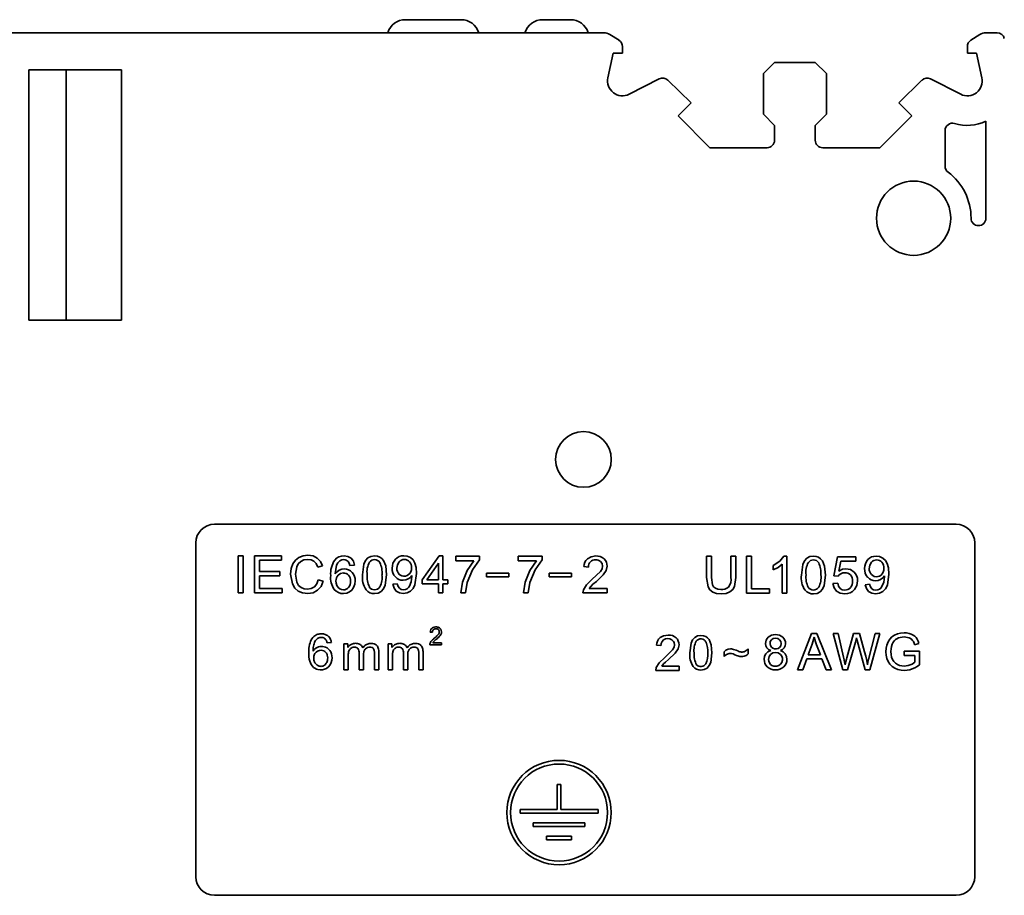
# Model space of a CAD drawing. Header units: millimetres. Extents: x 6 to 292, y 5 to 204.
# Tile 21 of 23: x 213 to 240, y 107 to 130. Entities that reach past the tile are written whole.
import ezdxf

# ---------------------------------------------------------------- set-up
doc = ezdxf.new("R2010")
doc.units = ezdxf.units.MM
doc.layers.add('可见', color=7, linetype='Continuous')
doc.layers.add('尺寸层', color=5, linetype='Continuous', lineweight=13)

# ---------------------------------------------------------------- blocks, each defined once
blk = doc.blocks.new('SE5')
at = {"layer": '可见', "color": 7, "linetype": 'Continuous', "lineweight": 35}
for p, q in [((225.115, 130.173), (223.615, 130.173)), ((228.065, 130.173), (227.315, 130.173)), ((197.063, 129.823), (228.965, 129.823)), ((239.265, 129.823), (239.565, 129.823)), ((229.127, 129.776), (229.373, 129.618)), ((238.857, 129.618), (239.103, 129.776)), ((229.465, 129.45), (229.465, 129.273)), ((238.765, 129.273), (238.765, 129.45)), ((229.218, 129.273), (229.074, 128.608)), ((229.465, 129.273), (229.218, 129.273)), ((233.265, 128.723), (233.565, 129.023)), ((233.565, 129.023), (234.665, 129.023)), ((234.665, 129.023), (234.965, 128.723)), ((239.012, 129.273), (238.765, 129.273)), ((239.156, 128.608), (239.012, 129.273)), ((213.465, 128.823), (213.465, 122.073)), ((215.957, 128.823), (213.465, 128.823)), ((214.47, 122.073), (214.47, 128.823)), ((215.957, 128.823), (215.957, 122.073)), ((229.646, 128.166), (230.459, 128.577)), ((230.689, 128.542), (231.315, 127.932)), ((233.265, 127.623), (233.265, 128.723)), ((234.965, 128.723), (234.965, 127.623)), ((236.915, 127.932), (237.542, 128.542)), ((237.772, 128.577), (238.585, 128.166)), ((231.315, 127.932), (230.965, 127.582)), ((237.265, 127.582), (236.915, 127.932)), ((230.965, 127.582), (231.824, 126.723)), ((233.565, 127.323), (233.265, 127.623)), ((234.965, 127.623), (234.665, 127.323)), ((236.407, 126.723), (237.265, 127.582)), ((239.265, 124.823), (239.265, 127.435)), ((233.565, 126.923), (233.565, 127.323)), ((234.665, 127.323), (234.665, 126.923)), ((238.165, 127.184), (238.165, 126.223)), ((231.824, 126.723), (233.365, 126.723)), ((234.865, 126.723), (236.407, 126.723)), ((213.465, 122.073), (215.957, 122.073)), ((238.465, 116.576), (218.465, 116.576)), ((217.965, 116.076), (217.965, 107.076)), ((238.965, 107.076), (238.965, 116.076)), ((220.986, 115.742), (220.86, 115.726)), ((220.986, 115.742), (221.124, 115.722)), ((219.105, 114.728), (219.105, 115.725)), ((219.105, 115.725), (219.237, 115.725)), ((219.237, 115.725), (219.237, 114.728)), ((219.55, 114.728), (219.55, 115.725)), ((219.55, 115.725), (220.271, 115.725)), ((220.271, 115.607), (219.682, 115.607)), ((219.682, 115.607), (219.682, 115.302)), ((220.271, 115.725), (220.271, 115.607)), ((220.531, 115.379), (220.575, 115.505)), ((220.575, 115.505), (220.647, 115.607)), ((220.647, 115.607), (220.744, 115.681)), ((220.726, 115.509), (220.683, 115.426)), ((220.791, 115.574), (220.726, 115.509)), ((220.744, 115.681), (220.86, 115.726)), ((220.878, 115.615), (220.791, 115.574)), ((220.878, 115.615), (220.983, 115.629)), ((220.983, 115.629), (221.075, 115.616)), ((221.149, 115.579), (221.075, 115.616)), ((221.124, 115.722), (221.238, 115.665)), ((221.207, 115.514), (221.149, 115.579)), ((221.25, 115.421), (221.207, 115.514)), ((221.238, 115.665), (221.324, 115.574)), ((221.324, 115.574), (221.38, 115.451)), ((221.797, 115.54), (221.758, 115.469)), ((221.849, 115.592), (221.797, 115.54)), ((221.897, 115.616), (221.849, 115.592)), ((221.951, 115.624), (221.897, 115.616)), ((221.959, 115.725), (222.066, 115.708)), ((222.066, 115.708), (222.152, 115.659)), ((222.1, 115.529), (222.074, 115.572)), ((222.12, 115.467), (222.1, 115.529)), ((222.242, 115.477), (222.12, 115.467)), ((222.152, 115.659), (222.212, 115.58)), ((222.212, 115.58), (222.242, 115.477)), ((222.459, 115.215), (222.495, 115.5)), ((222.495, 115.5), (222.54, 115.595)), ((222.54, 115.595), (222.603, 115.667)), ((222.603, 115.667), (222.684, 115.71)), ((222.684, 115.71), (222.784, 115.725)), ((222.784, 115.725), (222.859, 115.717)), ((222.859, 115.717), (222.925, 115.693)), ((222.925, 115.693), (222.98, 115.653)), ((222.98, 115.653), (223.025, 115.6)), ((223.025, 115.6), (223.086, 115.451)), ((223.384, 115.388), (223.4, 115.484)), ((223.445, 115.561), (223.4, 115.484)), ((223.568, 115.729), (223.665, 115.716)), ((223.665, 115.716), (223.75, 115.676)), ((223.75, 115.676), (223.821, 115.613)), ((223.821, 115.613), (223.872, 115.527)), ((223.872, 115.527), (223.903, 115.408)), ((224.07, 115.079), (224.525, 115.725)), ((224.503, 115.528), (224.191, 115.079)), ((224.503, 115.079), (224.503, 115.528)), ((224.525, 115.725), (224.625, 115.725)), ((224.625, 115.725), (224.625, 115.079)), ((224.971, 115.594), (224.971, 115.712)), ((224.971, 115.712), (225.616, 115.712)), ((225.459, 115.594), (224.971, 115.594)), ((225.283, 115.333), (225.459, 115.594)), ((225.616, 115.616), (225.427, 115.347)), ((225.616, 115.712), (225.616, 115.616)), ((226.658, 115.594), (226.658, 115.712)), ((226.658, 115.712), (227.304, 115.712)), ((227.147, 115.594), (226.658, 115.594)), ((226.971, 115.333), (227.147, 115.594)), ((227.304, 115.616), (227.115, 115.347)), ((227.304, 115.712), (227.304, 115.616)), ((228.521, 115.648), (228.619, 115.702)), ((228.619, 115.702), (228.746, 115.721)), ((228.916, 115.515), (228.878, 115.571)), ((228.916, 115.515), (228.929, 115.449)), ((231.736, 115.137), (231.736, 115.714)), ((231.736, 115.714), (231.868, 115.714)), ((231.868, 115.714), (231.868, 115.138)), ((232.388, 115.142), (232.388, 115.714)), ((232.388, 115.714), (232.52, 115.714)), ((232.52, 115.714), (232.52, 115.137)), ((232.812, 114.717), (232.812, 115.714)), ((232.812, 115.714), (232.944, 115.714)), ((232.944, 115.714), (232.944, 114.834)), ((233.531, 115.467), (233.711, 115.584)), ((233.776, 115.496), (233.66, 115.412)), ((233.711, 115.584), (233.82, 115.718)), ((233.776, 114.717), (233.776, 115.496)), ((233.82, 115.718), (233.899, 115.718)), ((233.899, 115.718), (233.899, 114.717)), ((234.29, 115.208), (234.326, 115.493)), ((234.326, 115.493), (234.371, 115.588)), ((234.371, 115.588), (234.434, 115.659)), ((234.434, 115.659), (234.515, 115.703)), ((234.515, 115.703), (234.615, 115.718)), ((234.615, 115.718), (234.69, 115.709)), ((234.69, 115.709), (234.756, 115.685)), ((234.756, 115.685), (234.81, 115.646)), ((234.81, 115.646), (234.856, 115.592)), ((234.856, 115.592), (234.917, 115.444)), ((235.163, 115.188), (235.26, 115.7)), ((235.756, 115.7), (235.26, 115.7)), ((235.358, 115.583), (235.304, 115.315)), ((235.358, 115.583), (235.756, 115.583)), ((235.756, 115.583), (235.756, 115.7)), ((236.18, 115.55), (236.135, 115.473)), ((236.303, 115.718), (236.4, 115.704)), ((236.4, 115.704), (236.485, 115.665)), ((236.485, 115.665), (236.556, 115.602)), ((236.556, 115.602), (236.607, 115.516)), ((236.607, 115.516), (236.639, 115.397)), ((219.682, 115.302), (220.233, 115.302)), ((220.233, 115.302), (220.233, 115.185)), ((220.531, 115.379), (220.516, 115.234)), ((220.568, 114.966), (220.516, 115.234)), ((220.683, 115.426), (220.652, 115.234)), ((220.652, 115.234), (220.688, 115.012)), ((221.38, 115.451), (221.25, 115.421)), ((221.758, 115.469), (221.723, 115.238)), ((221.723, 115.238), (221.772, 115.297)), ((221.772, 115.297), (221.831, 115.338)), ((221.864, 115.247), (221.8, 115.203)), ((221.831, 115.338), (221.897, 115.362)), ((221.864, 115.247), (221.943, 115.263)), ((221.897, 115.362), (221.965, 115.371)), ((223.109, 115.216), (223.073, 114.932)), ((223.086, 115.451), (223.109, 115.216)), ((223.914, 115.246), (223.873, 114.942)), ((223.903, 115.408), (223.914, 115.246)), ((225.156, 115.012), (225.283, 115.333)), ((225.427, 115.347), (225.283, 115.002)), ((225.8, 115.161), (225.8, 115.261)), ((225.8, 115.261), (226.404, 115.261)), ((226.404, 115.261), (226.404, 115.161)), ((226.844, 115.012), (226.971, 115.333)), ((227.115, 115.347), (226.971, 115.002)), ((227.488, 115.261), (228.092, 115.261)), ((227.488, 115.161), (227.488, 115.261)), ((228.092, 115.261), (228.092, 115.161)), ((228.424, 115.435), (228.549, 115.422)), ((228.654, 115.093), (228.872, 115.303)), ((228.949, 115.209), (228.762, 115.035)), ((228.872, 115.303), (228.915, 115.378)), ((228.929, 115.449), (228.915, 115.378)), ((229.03, 115.329), (228.949, 115.209)), ((229.054, 115.446), (229.03, 115.329)), ((233.531, 115.349), (233.531, 115.467)), ((233.66, 115.412), (233.531, 115.349)), ((234.917, 115.444), (234.94, 115.208)), ((235.311, 115.212), (235.278, 115.173)), ((235.304, 115.315), (235.396, 115.362)), ((235.353, 115.243), (235.311, 115.212)), ((235.404, 115.263), (235.353, 115.243)), ((235.493, 115.378), (235.396, 115.362)), ((235.404, 115.263), (235.46, 115.27)), ((235.493, 115.378), (235.613, 115.355)), ((235.613, 115.355), (235.713, 115.287)), ((236.119, 115.377), (236.135, 115.473)), ((236.649, 115.235), (236.608, 114.931)), ((236.639, 115.397), (236.649, 115.235)), ((220.233, 115.185), (219.682, 115.185)), ((219.682, 115.185), (219.682, 114.845)), ((220.633, 114.857), (220.568, 114.966)), ((220.688, 115.012), (220.736, 114.929)), ((221.161, 114.887), (221.225, 114.967)), ((221.225, 114.967), (221.265, 115.077)), ((221.265, 115.077), (221.397, 115.044)), ((221.397, 115.044), (221.339, 114.901)), ((221.748, 114.985), (221.741, 115.047)), ((221.749, 114.985), (221.769, 114.926)), ((222.249, 114.957), (222.219, 114.873)), ((222.26, 115.048), (222.25, 114.957)), ((223.277, 114.958), (223.395, 114.969)), ((223.307, 114.854), (223.277, 114.958)), ((223.395, 114.969), (223.416, 114.898)), ((223.625, 115.075), (223.554, 115.066)), ((223.691, 115.102), (223.625, 115.075)), ((223.748, 115.144), (223.691, 115.102)), ((223.728, 114.906), (223.774, 115.023)), ((223.792, 115.197), (223.748, 115.144)), ((223.774, 115.023), (223.792, 115.172)), ((223.792, 115.172), (223.792, 115.197)), ((224.07, 114.966), (224.07, 115.079)), ((224.503, 114.966), (224.07, 114.966)), ((224.191, 115.079), (224.503, 115.079)), ((224.503, 114.728), (224.503, 114.966)), ((224.625, 115.079), (224.76, 115.079)), ((224.76, 114.966), (224.625, 114.966)), ((224.625, 114.966), (224.625, 114.728)), ((224.76, 115.079), (224.76, 114.966)), ((225.11, 114.728), (225.156, 115.012)), ((225.283, 115.002), (225.236, 114.728)), ((226.404, 115.161), (225.8, 115.161)), ((226.798, 114.728), (226.844, 115.012)), ((226.971, 115.002), (226.924, 114.728)), ((228.092, 115.161), (227.488, 115.161)), ((228.416, 114.812), (228.496, 114.944)), ((228.496, 114.944), (228.654, 115.093)), ((228.672, 114.958), (228.621, 114.91)), ((228.762, 115.035), (228.672, 114.958)), ((231.774, 114.888), (231.736, 115.137)), ((231.868, 115.138), (231.892, 114.947)), ((231.892, 114.947), (231.925, 114.893)), ((232.52, 115.137), (232.486, 114.899)), ((234.94, 115.208), (234.904, 114.925)), ((235.27, 114.989), (235.142, 114.978)), ((235.172, 114.864), (235.142, 114.978)), ((235.163, 115.188), (235.278, 115.173)), ((235.27, 114.989), (235.294, 114.907)), ((235.803, 115.054), (235.783, 114.929)), ((236.012, 114.947), (236.13, 114.958)), ((236.042, 114.843), (236.012, 114.947)), ((236.13, 114.958), (236.152, 114.887)), ((236.36, 115.064), (236.289, 115.054)), ((236.427, 115.091), (236.36, 115.064)), ((236.483, 115.133), (236.427, 115.091)), ((236.463, 114.895), (236.509, 115.012)), ((236.527, 115.186), (236.483, 115.133)), ((236.509, 115.012), (236.528, 115.161)), ((236.528, 115.161), (236.527, 115.186)), ((219.237, 114.728), (219.105, 114.728)), ((220.294, 114.728), (219.55, 114.728)), ((219.682, 114.845), (220.294, 114.845)), ((220.294, 114.845), (220.294, 114.728)), ((220.722, 114.776), (220.633, 114.857)), ((220.838, 114.727), (220.722, 114.776)), ((220.736, 114.929), (220.804, 114.87)), ((220.804, 114.87), (220.885, 114.835)), ((220.838, 114.727), (220.984, 114.711)), ((220.973, 114.823), (220.885, 114.835)), ((221.075, 114.84), (220.973, 114.823)), ((221.128, 114.732), (220.984, 114.711)), ((221.075, 114.84), (221.161, 114.887)), ((221.248, 114.796), (221.128, 114.732)), ((221.339, 114.901), (221.248, 114.796)), ((221.769, 114.926), (221.801, 114.875)), ((221.801, 114.875), (221.844, 114.838)), ((221.844, 114.838), (221.894, 114.815)), ((221.945, 114.807), (221.894, 114.815)), ((222.032, 114.718), (221.944, 114.706)), ((222.108, 114.75), (222.032, 114.718)), ((222.171, 114.802), (222.108, 114.75)), ((222.219, 114.873), (222.171, 114.802)), ((222.884, 114.722), (222.784, 114.707)), ((222.965, 114.766), (222.884, 114.722)), ((223.028, 114.837), (222.965, 114.766)), ((223.073, 114.932), (223.028, 114.837)), ((223.366, 114.776), (223.307, 114.854)), ((223.451, 114.727), (223.366, 114.776)), ((223.416, 114.898), (223.452, 114.849)), ((223.557, 114.711), (223.451, 114.727)), ((223.452, 114.849), (223.5, 114.821)), ((223.5, 114.821), (223.56, 114.811)), ((223.66, 114.726), (223.557, 114.711)), ((223.56, 114.811), (223.613, 114.818)), ((223.613, 114.818), (223.659, 114.837)), ((223.659, 114.837), (223.697, 114.867)), ((223.749, 114.77), (223.66, 114.726)), ((223.697, 114.867), (223.728, 114.906)), ((223.821, 114.843), (223.749, 114.77)), ((223.873, 114.942), (223.821, 114.843)), ((224.625, 114.728), (224.503, 114.728)), ((225.236, 114.728), (225.11, 114.728)), ((226.924, 114.728), (226.798, 114.728)), ((228.416, 114.812), (228.402, 114.728)), ((228.402, 114.728), (229.055, 114.728)), ((228.621, 114.91), (228.57, 114.844)), ((229.055, 114.844), (228.57, 114.844)), ((229.055, 114.728), (229.055, 114.844)), ((231.825, 114.807), (231.774, 114.888)), ((231.901, 114.748), (231.825, 114.807)), ((232.003, 114.712), (231.901, 114.748)), ((231.925, 114.893), (231.975, 114.852)), ((231.975, 114.852), (232.041, 114.827)), ((232.13, 114.7), (232.003, 114.712)), ((232.041, 114.827), (232.119, 114.818)), ((232.261, 114.714), (232.13, 114.7)), ((232.363, 114.755), (232.261, 114.714)), ((232.438, 114.819), (232.363, 114.755)), ((232.486, 114.899), (232.438, 114.819)), ((233.435, 114.717), (232.812, 114.717)), ((232.944, 114.834), (233.435, 114.834)), ((233.435, 114.834), (233.435, 114.717)), ((233.899, 114.717), (233.776, 114.717)), ((234.715, 114.714), (234.615, 114.7)), ((234.796, 114.758), (234.715, 114.714)), ((234.859, 114.83), (234.796, 114.758)), ((234.904, 114.925), (234.859, 114.83)), ((235.24, 114.776), (235.172, 114.864)), ((235.338, 114.719), (235.24, 114.776)), ((235.294, 114.907), (235.336, 114.847)), ((235.336, 114.847), (235.394, 114.812)), ((235.462, 114.7), (235.338, 114.719)), ((235.462, 114.8), (235.394, 114.812)), ((235.783, 114.929), (235.724, 114.821)), ((236.101, 114.765), (236.042, 114.843)), ((236.186, 114.716), (236.101, 114.765)), ((236.152, 114.887), (236.187, 114.837)), ((236.292, 114.7), (236.186, 114.716)), ((236.187, 114.837), (236.235, 114.81)), ((236.235, 114.81), (236.295, 114.8)), ((236.395, 114.715), (236.292, 114.7)), ((236.295, 114.8), (236.348, 114.807)), ((236.348, 114.807), (236.394, 114.826)), ((236.394, 114.826), (236.432, 114.856)), ((236.484, 114.759), (236.395, 114.715)), ((236.432, 114.856), (236.463, 114.895)), ((236.556, 114.832), (236.484, 114.759)), ((236.608, 114.931), (236.556, 114.832)), ((224.283, 113.67), (224.344, 113.664)), ((234.188, 112.654), (234.565, 113.634)), ((234.565, 113.634), (234.704, 113.634)), ((234.704, 113.634), (235.105, 112.654)), ((235.405, 112.654), (235.145, 113.634)), ((235.145, 113.634), (235.278, 113.634)), ((235.278, 113.634), (235.427, 112.991)), ((235.513, 112.972), (235.699, 113.634)), ((235.699, 113.634), (235.856, 113.634)), ((235.856, 113.634), (235.996, 113.138)), ((236.102, 112.927), (236.275, 113.634)), ((236.405, 113.634), (236.136, 112.654)), ((236.275, 113.634), (236.405, 113.634)), ((236.801, 113.59), (236.879, 113.623)), ((236.879, 113.623), (236.966, 113.643)), ((236.966, 113.643), (237.059, 113.65)), ((237.059, 113.65), (237.128, 113.646)), ((237.128, 113.646), (237.192, 113.635)), ((237.192, 113.635), (237.251, 113.616)), ((237.251, 113.616), (237.305, 113.59)), ((221.504, 113.377), (221.62, 113.386)), ((221.954, 113.351), (221.954, 112.655)), ((222.059, 113.351), (221.954, 113.351)), ((222.059, 113.253), (222.059, 113.351)), ((223.147, 113.351), (223.147, 112.655)), ((223.252, 113.351), (223.147, 113.351)), ((223.252, 113.253), (223.252, 113.351)), ((224.59, 113.383), (224.354, 113.383)), ((224.59, 113.326), (224.59, 113.383)), ((230.48, 113.52), (230.574, 113.573)), ((230.574, 113.573), (230.696, 113.591)), ((230.86, 113.393), (230.843, 113.418)), ((230.86, 113.393), (230.872, 113.329)), ((231.283, 113.114), (231.316, 113.375)), ((231.316, 113.375), (231.358, 113.462)), ((231.358, 113.462), (231.416, 113.527)), ((231.416, 113.527), (231.49, 113.567)), ((231.49, 113.567), (231.581, 113.581)), ((231.581, 113.581), (231.65, 113.573)), ((231.65, 113.573), (231.71, 113.551)), ((231.71, 113.551), (231.761, 113.515)), ((231.761, 113.515), (231.802, 113.466)), ((231.802, 113.466), (231.859, 113.33)), ((233.333, 113.299), (233.324, 113.361)), ((233.452, 113.419), (233.449, 113.402)), ((233.484, 113.465), (233.452, 113.419)), ((233.533, 113.496), (233.484, 113.465)), ((233.593, 113.507), (233.533, 113.496)), ((233.652, 113.496), (233.593, 113.507)), ((233.701, 113.464), (233.652, 113.496)), ((233.733, 113.416), (233.701, 113.464)), ((233.744, 113.358), (233.733, 113.416)), ((233.733, 113.303), (233.744, 113.358)), ((233.861, 113.357), (233.853, 113.297)), ((234.6, 113.406), (234.579, 113.343)), ((234.617, 113.468), (234.6, 113.406)), ((234.617, 113.468), (234.632, 113.531)), ((234.649, 113.473), (234.632, 113.531)), ((234.672, 113.405), (234.649, 113.473)), ((234.701, 113.327), (234.672, 113.405)), ((235.745, 113.4), (235.537, 112.654)), ((235.754, 113.434), (235.745, 113.4)), ((235.764, 113.472), (235.754, 113.434)), ((235.774, 113.515), (235.764, 113.472)), ((235.779, 113.493), (235.774, 113.515)), ((235.792, 113.447), (235.779, 113.493)), ((236.011, 112.654), (235.792, 113.447)), ((236.596, 113.321), (236.629, 113.406)), ((236.629, 113.406), (236.674, 113.482)), ((236.674, 113.482), (236.732, 113.543)), ((236.732, 113.543), (236.801, 113.59)), ((236.757, 113.378), (236.74, 113.344)), ((236.777, 113.411), (236.757, 113.378)), ((236.802, 113.441), (236.777, 113.411)), ((236.831, 113.469), (236.802, 113.441)), ((236.866, 113.492), (236.831, 113.469)), ((236.906, 113.512), (236.866, 113.492)), ((236.952, 113.527), (236.906, 113.512)), ((237.003, 113.536), (236.952, 113.527)), ((237.06, 113.539), (237.003, 113.536)), ((237.108, 113.536), (237.06, 113.539)), ((237.153, 113.528), (237.108, 113.536)), ((237.195, 113.514), (237.153, 113.528)), ((237.232, 113.495), (237.195, 113.514)), ((237.264, 113.472), (237.232, 113.495)), ((237.289, 113.445), (237.264, 113.472)), ((237.309, 113.413), (237.289, 113.445)), ((237.305, 113.59), (237.349, 113.558)), ((237.327, 113.374), (237.309, 113.413)), ((237.343, 113.327), (237.327, 113.374)), ((237.46, 113.36), (237.343, 113.327)), ((237.349, 113.558), (237.386, 113.52)), ((237.386, 113.52), (237.416, 113.475)), ((237.416, 113.475), (237.441, 113.421)), ((237.441, 113.421), (237.46, 113.36)), ((222.368, 113.107), (222.368, 112.655)), ((222.78, 113.094), (222.78, 112.655)), ((222.897, 112.655), (222.897, 113.133)), ((223.561, 113.107), (223.561, 112.655)), ((223.973, 113.094), (223.973, 112.655)), ((224.09, 112.655), (224.09, 113.133)), ((224.272, 113.326), (224.59, 113.326)), ((230.387, 113.316), (230.501, 113.304)), ((230.608, 112.987), (230.818, 113.189)), ((230.891, 113.098), (230.711, 112.931)), ((230.818, 113.189), (230.859, 113.261)), ((230.872, 113.329), (230.859, 113.261)), ((230.969, 113.214), (230.891, 113.098)), ((230.992, 113.327), (230.969, 113.214)), ((231.879, 113.114), (231.846, 112.854)), ((231.859, 113.33), (231.879, 113.114)), ((232.204, 113.139), (232.254, 113.181)), ((232.204, 113.008), (232.204, 113.139)), ((232.254, 113.181), (232.313, 113.207)), ((232.318, 113.087), (232.294, 113.078)), ((232.313, 113.207), (232.381, 113.215)), ((232.344, 113.093), (232.318, 113.087)), ((232.371, 113.095), (232.344, 113.093)), ((232.407, 113.091), (232.371, 113.095)), ((232.381, 113.215), (232.407, 113.214)), ((232.407, 113.214), (232.434, 113.21)), ((232.449, 113.08), (232.407, 113.091)), ((232.434, 113.21), (232.461, 113.204)), ((232.461, 113.204), (232.493, 113.194)), ((232.493, 113.194), (232.533, 113.18)), ((232.533, 113.18), (232.581, 113.16)), ((232.581, 113.16), (232.608, 113.149)), ((232.608, 113.149), (232.63, 113.141)), ((232.63, 113.141), (232.655, 113.133)), ((232.655, 113.133), (232.676, 113.131)), ((232.676, 113.131), (232.691, 113.13)), ((232.691, 113.13), (232.719, 113.133)), ((232.719, 113.133), (232.748, 113.141)), ((232.748, 113.141), (232.777, 113.155)), ((232.777, 113.155), (232.805, 113.173)), ((232.805, 113.173), (232.831, 113.194)), ((232.831, 113.194), (232.855, 113.217)), ((232.855, 113.217), (232.855, 113.082)), ((233.299, 113.019), (233.333, 113.088)), ((233.359, 113.246), (233.333, 113.299)), ((233.333, 113.088), (233.389, 113.139)), ((233.402, 113.203), (233.359, 113.246)), ((233.389, 113.139), (233.464, 113.171)), ((233.464, 113.171), (233.402, 113.203)), ((233.517, 113.108), (233.457, 113.069)), ((233.591, 113.122), (233.517, 113.108)), ((233.666, 113.108), (233.591, 113.122)), ((233.728, 113.068), (233.666, 113.108)), ((233.702, 113.257), (233.733, 113.303)), ((233.785, 113.203), (233.725, 113.171)), ((233.725, 113.171), (233.8, 113.135)), ((233.828, 113.245), (233.785, 113.203)), ((233.8, 113.135), (233.855, 113.081)), ((233.853, 113.297), (233.828, 113.245)), ((234.579, 113.343), (234.471, 113.056)), ((234.803, 113.056), (234.701, 113.327)), ((235.996, 113.138), (236.028, 113.017)), ((236.569, 113.139), (236.576, 113.232)), ((236.576, 113.046), (236.569, 113.139)), ((236.576, 113.232), (236.596, 113.321)), ((236.707, 113.216), (236.702, 113.147)), ((236.702, 113.147), (236.708, 113.064)), ((236.719, 113.282), (236.707, 113.216)), ((236.74, 113.344), (236.719, 113.282)), ((237.06, 113.153), (237.475, 113.154)), ((237.06, 113.038), (237.06, 113.153)), ((237.475, 113.154), (237.475, 112.79)), ((222.072, 112.655), (222.072, 113.016)), ((222.485, 112.655), (222.485, 113.06)), ((223.265, 112.655), (223.265, 113.016)), ((223.679, 112.655), (223.679, 113.06)), ((230.379, 112.717), (230.455, 112.844)), ((230.455, 112.844), (230.608, 112.987)), ((230.625, 112.857), (230.577, 112.811)), ((230.711, 112.931), (230.625, 112.857)), ((231.846, 112.854), (231.805, 112.766)), ((232.238, 113.039), (232.204, 113.008)), ((232.268, 113.062), (232.238, 113.039)), ((232.294, 113.078), (232.268, 113.062)), ((232.496, 113.061), (232.449, 113.08)), ((232.542, 113.041), (232.496, 113.061)), ((232.579, 113.027), (232.542, 113.041)), ((232.606, 113.019), (232.579, 113.027)), ((232.63, 113.014), (232.606, 113.019)), ((232.654, 113.011), (232.63, 113.014)), ((232.679, 113.01), (232.654, 113.011)), ((232.713, 113.012), (232.679, 113.01)), ((232.744, 113.017), (232.713, 113.012)), ((232.773, 113.027), (232.744, 113.017)), ((232.801, 113.041), (232.773, 113.027)), ((232.828, 113.059), (232.801, 113.041)), ((232.855, 113.082), (232.828, 113.059)), ((233.287, 112.937), (233.299, 113.019)), ((233.418, 113.008), (233.404, 112.935)), ((233.404, 112.935), (233.41, 112.887)), ((233.41, 112.887), (233.427, 112.841)), ((233.457, 113.069), (233.418, 113.008)), ((233.427, 112.841), (233.456, 112.8)), ((233.855, 113.081), (233.888, 113.013)), ((233.888, 113.013), (233.9, 112.933)), ((234.434, 112.951), (234.326, 112.654)), ((234.843, 112.951), (234.434, 112.951)), ((234.803, 113.056), (234.471, 113.056)), ((234.957, 112.654), (234.843, 112.951)), ((235.427, 112.991), (235.442, 112.924)), ((235.442, 112.924), (235.456, 112.858)), ((235.456, 112.858), (235.468, 112.791)), ((235.468, 112.791), (235.49, 112.881)), ((235.49, 112.881), (235.505, 112.941)), ((235.505, 112.941), (235.513, 112.972)), ((236.028, 113.017), (236.053, 112.902)), ((236.053, 112.902), (236.072, 112.791)), ((236.072, 112.791), (236.086, 112.856)), ((236.086, 112.856), (236.102, 112.927)), ((236.596, 112.959), (236.576, 113.046)), ((236.629, 112.878), (236.596, 112.959)), ((236.676, 112.806), (236.629, 112.878)), ((236.708, 113.064), (236.723, 112.991)), ((236.723, 112.991), (236.748, 112.928)), ((236.748, 112.928), (236.782, 112.874)), ((236.782, 112.874), (236.826, 112.83)), ((236.826, 112.83), (236.879, 112.797)), ((237.348, 113.038), (237.06, 113.038)), ((237.276, 112.809), (237.316, 112.832)), ((237.316, 112.832), (237.348, 112.856)), ((237.348, 112.856), (237.348, 113.038)), ((221.954, 112.655), (222.072, 112.655)), ((222.368, 112.655), (222.485, 112.655)), ((222.78, 112.655), (222.897, 112.655)), ((223.147, 112.655), (223.265, 112.655)), ((223.561, 112.655), (223.679, 112.655)), ((223.973, 112.655), (224.09, 112.655)), ((230.379, 112.717), (230.365, 112.636)), ((230.365, 112.636), (230.994, 112.636)), ((230.577, 112.811), (230.527, 112.748)), ((230.994, 112.748), (230.527, 112.748)), ((230.994, 112.636), (230.994, 112.748)), ((231.673, 112.661), (231.581, 112.647)), ((231.747, 112.701), (231.673, 112.661)), ((231.805, 112.766), (231.747, 112.701)), ((233.456, 112.8), (233.496, 112.77)), ((233.496, 112.77), (233.544, 112.751)), ((233.544, 112.751), (233.572, 112.748)), ((234.326, 112.654), (234.188, 112.654)), ((235.105, 112.654), (234.957, 112.654)), ((235.537, 112.654), (235.405, 112.654)), ((236.136, 112.654), (236.011, 112.654)), ((236.735, 112.746), (236.676, 112.806)), ((236.807, 112.699), (236.735, 112.746)), ((236.889, 112.665), (236.807, 112.699)), ((236.879, 112.797), (236.938, 112.773)), ((236.976, 112.644), (236.889, 112.665)), ((236.938, 112.773), (236.999, 112.759)), ((237.069, 112.637), (236.976, 112.644)), ((236.999, 112.759), (237.062, 112.754)), ((237.062, 112.754), (237.118, 112.758)), ((237.14, 112.642), (237.069, 112.637)), ((237.118, 112.758), (237.173, 112.769)), ((237.21, 112.654), (237.14, 112.642)), ((237.173, 112.769), (237.226, 112.787)), ((237.278, 112.676), (237.21, 112.654)), ((237.226, 112.787), (237.276, 112.809)), ((237.345, 112.705), (237.278, 112.676)), ((237.411, 112.744), (237.345, 112.705)), ((237.475, 112.79), (237.411, 112.744)), ((227.707, 108.885), (227.707, 109.559)), ((227.707, 109.559), (227.806, 109.559)), ((227.806, 109.559), (227.806, 108.885)), ((226.706, 108.885), (226.706, 108.786)), ((227.707, 108.885), (226.706, 108.885)), ((228.807, 108.885), (227.806, 108.885)), ((228.807, 108.786), (228.807, 108.885)), ((228.807, 108.786), (226.706, 108.786)), ((227.063, 108.529), (227.063, 108.429)), ((228.45, 108.529), (227.063, 108.529)), ((228.45, 108.429), (227.063, 108.429)), ((228.45, 108.529), (228.45, 108.429)), ((227.42, 108.172), (227.42, 108.073)), ((228.094, 108.172), (227.42, 108.172)), ((228.094, 108.073), (227.42, 108.073)), ((228.094, 108.172), (228.094, 108.073)), ((218.465, 106.576), (238.465, 106.576))]:
    blk.add_line(p, q, dxfattribs=at)
for centre, radius in [((237.315, 124.823), 1), ((228.415, 118.323), 0.75), ((227.757, 108.806), 1.407), ((227.757, 108.806), 1.308)]:
    blk.add_circle(centre, radius, dxfattribs=at)
for centre, radius, start, end in [((223.615, 129.673), 0.5, 90, 162.5424), ((225.115, 129.673), 0.5, 17.4576, 90), ((227.315, 129.673), 0.5, 90, 162.5424), ((228.065, 129.673), 0.5, 17.4576, 90), ((228.965, 129.523), 0.3, 57.34, 90), ((239.265, 129.523), 0.3, 90, 122.66), ((239.565, 129.623), 0.2, 11.919, 90), ((229.265, 129.45), 0.2, 0, 57.34), ((238.965, 129.45), 0.2, 122.66, 180), ((229.465, 128.523), 0.4, 167.8022, 296.7709), ((230.549, 128.399), 0.2, 45.7704, 116.8021), ((237.682, 128.399), 0.2, 63.1979, 134.2296), ((238.765, 128.523), 0.4, 243.2291, 12.1978), ((238.765, 128.526), 1.2, 253.3985, 294.6243), ((238.365, 127.184), 0.2, 73.3985, 180), ((233.365, 126.923), 0.2, 270, 360), ((234.865, 126.923), 0.2, 180, 270), ((238.365, 126.223), 0.2, 180, 233.1301), ((237.315, 124.823), 1.55, 0.0028, 53.1301), ((239.065, 124.823), 0.2, 180.0019, 360), ((218.465, 116.076), 0.5, 90, 180), ((238.465, 116.076), 0.5, 0, 90), ((222.271, 115.244), 0.672, 146.9223, 184.5611), ((221.949, 115.415), 0.31, 88.0923, 140.9348), ((221.953, 115.458), 0.166, 43.2239, 90.429), ((223.101, 115.293), 0.523, 149.964, 188.5256), ((222.781, 115.463), 0.16, 89.5139, 145.38), ((222.779, 115.451), 0.173, 32.2783, 88.8772), ((222.354, 115.273), 0.632, 354.8017, 25.2991), ((223.598, 115.406), 0.34, 137.4319, 182.334), ((223.566, 115.427), 0.301, 89.644, 136.1944), ((223.588, 115.439), 0.188, 90.3245, 139.7343), ((223.587, 115.45), 0.177, 40.554, 90.006), ((223.55, 115.415), 0.229, 355.7585, 41.1774), ((228.735, 115.422), 0.311, 133.5325, 177.7436), ((228.741, 115.434), 0.192, 136.0397, 183.5965), ((228.735, 115.428), 0.192, 87.6362, 133.5223), ((228.751, 115.435), 0.185, 47.0957, 92.6229), ((228.761, 115.405), 0.316, 48.5004, 92.8593), ((228.791, 115.449), 0.263, 359.2875, 46.8776), ((234.932, 115.286), 0.523, 149.9638, 188.5249), ((234.612, 115.456), 0.16, 89.5135, 145.3794), ((234.61, 115.444), 0.173, 32.2786, 88.8768), ((234.185, 115.266), 0.632, 354.8018, 25.299), ((236.334, 115.395), 0.34, 137.4318, 182.3342), ((236.301, 115.416), 0.301, 89.6437, 136.1947), ((236.324, 115.428), 0.188, 90.3246, 139.7342), ((236.323, 115.439), 0.177, 40.554, 90.0061), ((236.285, 115.404), 0.229, 355.7585, 41.1773), ((221.944, 115.08), 0.182, 42.3675, 90.5164), ((221.967, 115.089), 0.282, 42.3707, 90.3781), ((221.941, 115.062), 0.319, 357.3839, 42.7583), ((223.03, 115.14), 0.577, 172.5327, 214.8849), ((223.215, 115.158), 0.633, 174.7949, 205.1846), ((222.488, 115.135), 0.502, 330.72, 9.3621), ((223.579, 115.374), 0.321, 176.7912, 222.818), ((223.594, 115.378), 0.21, 177.2256, 223.5711), ((223.58, 115.365), 0.191, 223.5044, 338.4574), ((223.543, 115.385), 0.236, 337.2423, 3.2142), ((234.319, 115.127), 0.502, 330.7202, 9.362), ((235.469, 115.065), 0.204, 44.6517, 92.4323), ((235.442, 115.055), 0.231, 357.2217, 41.9016), ((235.489, 115.067), 0.314, 357.7014, 44.5356), ((236.314, 115.363), 0.321, 176.7911, 222.8176), ((236.329, 115.367), 0.21, 177.2259, 223.5705), ((236.315, 115.353), 0.191, 223.5043, 338.4545), ((236.278, 115.374), 0.236, 337.2392, 3.2146), ((222.096, 115.121), 0.5, 172.0493, 217.1358), ((221.958, 115.056), 0.216, 137.0334, 182.298), ((221.914, 115.057), 0.221, 355.7521, 41.5975), ((221.886, 115.027), 0.249, 320.7648, 2.9777), ((223.55, 115.347), 0.281, 222.7065, 270.708), ((232.073, 115.08), 0.32, 322.2542, 11.1414), ((234.861, 115.133), 0.577, 172.5328, 214.8851), ((235.046, 115.151), 0.633, 174.7947, 205.1845), ((235.429, 115.029), 0.244, 318.3358, 3.4505), ((236.285, 115.336), 0.281, 222.7061, 270.7076), ((221.94, 115.023), 0.316, 220.0671, 270.6604), ((221.945, 114.982), 0.174, 270.1765, 320.2057), ((222.773, 114.983), 0.276, 218.675, 272.2618), ((222.788, 114.979), 0.172, 211.788, 267.5992), ((222.779, 114.979), 0.172, 270.6057, 328.3716), ((232.145, 115.095), 0.278, 264.5966, 310.7631), ((234.604, 114.975), 0.276, 218.6749, 272.262), ((234.619, 114.972), 0.172, 211.7875, 267.599), ((234.61, 114.972), 0.172, 270.6053, 328.3716), ((235.464, 114.997), 0.197, 269.484, 318.5559), ((235.473, 115.019), 0.32, 267.9936, 321.5907), ((230.686, 113.304), 0.299, 133.5325, 177.7436), ((230.686, 113.309), 0.185, 34.6649, 181.6723), ((230.711, 113.287), 0.304, 48.5004, 92.8593), ((230.739, 113.33), 0.253, 359.2875, 46.8776), ((231.871, 113.185), 0.478, 150.0684, 188.5349), ((231.579, 113.341), 0.147, 21.5667, 145.9916), ((231.188, 113.167), 0.579, 354.7914, 23.3512), ((233.552, 113.364), 0.228, 132.8179, 180.8523), ((233.576, 113.338), 0.264, 86.6902, 132.6531), ((233.598, 113.366), 0.151, 166.3608, 313.5817), ((233.603, 113.325), 0.276, 47.9614, 92.3271), ((233.63, 113.36), 0.232, 359.2483, 47.102), ((231.808, 113.045), 0.529, 172.479, 214.866), ((231.977, 113.061), 0.581, 174.8028, 208.4223), ((231.311, 113.039), 0.459, 330.6315, 9.4294), ((233.561, 112.931), 0.274, 178.6984, 226.2231), ((233.596, 112.936), 0.187, 262.7725, 45.0556), ((233.629, 112.929), 0.271, 313.2495, 0.8808), ((231.571, 112.9), 0.253, 218.7255, 272.2518), ((231.577, 112.897), 0.158, 225.517, 328.3723), ((233.581, 112.961), 0.31, 227.4503, 272.2339), ((233.61, 112.951), 0.3, 266.8433, 313.0015), ((218.465, 107.076), 0.5, 180, 270), ((238.465, 107.076), 0.5, 270, 360)]:
    blk.add_arc(centre, radius, start, end, dxfattribs=at)
for points, knots in [([(221.124, 113.158), (221.14, 113.178), (221.213, 113.276), (221.446, 113.314), (221.627, 113.137), (221.657, 112.899), (221.523, 112.661), (221.271, 112.632), (221.082, 112.744), (221.007, 112.952), (221.005, 113.17), (221.029, 113.371), (221.103, 113.524), (221.216, 113.606), (221.328, 113.626), (221.427, 113.62), (221.51, 113.584), (221.568, 113.529), (221.597, 113.476), (221.613, 113.429), (221.617, 113.401), (221.62, 113.386)], [0, 0, 0, 0, 0.026118, 0.124817, 0.190783, 0.266533, 0.357123, 0.4378, 0.497738, 0.570063, 0.65211, 0.720913, 0.776689, 0.821387, 0.858737, 0.89064, 0.922498, 0.949253, 0.971092, 0.98359, 1, 1, 1, 1]), ([(224.272, 113.326), (224.273, 113.338), (224.275, 113.36), (224.291, 113.396), (224.321, 113.439), (224.367, 113.481), (224.417, 113.522), (224.461, 113.561), (224.499, 113.6), (224.521, 113.638), (224.531, 113.675), (224.524, 113.709), (224.504, 113.74), (224.474, 113.756), (224.445, 113.76), (224.418, 113.759), (224.391, 113.752), (224.369, 113.736), (224.355, 113.716), (224.345, 113.692), (224.344, 113.673), (224.344, 113.664)], [0, 0, 0, 0, 0.047234, 0.088841, 0.162765, 0.258182, 0.339903, 0.42808, 0.499254, 0.56017, 0.6045, 0.652801, 0.697204, 0.751572, 0.783941, 0.815256, 0.862548, 0.894882, 0.924314, 0.961594, 1, 1, 1, 1]), ([(224.283, 113.67), (224.287, 113.692), (224.297, 113.743), (224.353, 113.798), (224.422, 113.809), (224.488, 113.808), (224.551, 113.778), (224.59, 113.713), (224.591, 113.64), (224.558, 113.58), (224.514, 113.534), (224.463, 113.489), (224.416, 113.449), (224.376, 113.415), (224.362, 113.394), (224.354, 113.383)], [0, 0, 0, 0, 0.081893, 0.179259, 0.258448, 0.326823, 0.416058, 0.492877, 0.586441, 0.663176, 0.732511, 0.812252, 0.909664, 0.951636, 1, 1, 1, 1]), ([(221.504, 113.377), (221.497, 113.403), (221.483, 113.459), (221.415, 113.519), (221.326, 113.534), (221.235, 113.5), (221.165, 113.412), (221.129, 113.291), (221.126, 113.202), (221.124, 113.158)], [0, 0, 0, 0, 0.116174, 0.236906, 0.355436, 0.480496, 0.625983, 0.812966, 1, 1, 1, 1]), ([(222.059, 113.253), (222.081, 113.279), (222.123, 113.33), (222.22, 113.368), (222.323, 113.37), (222.403, 113.336), (222.447, 113.288), (222.46, 113.26), (222.467, 113.245)], [0, 0, 0, 0, 0.202246, 0.39188, 0.612633, 0.815217, 0.898644, 1, 1, 1, 1]), ([(222.467, 113.245), (222.49, 113.273), (222.537, 113.329), (222.626, 113.361), (222.705, 113.369), (222.776, 113.354), (222.839, 113.32), (222.876, 113.264), (222.894, 113.206), (222.895, 113.161), (222.897, 113.137), (222.897, 113.133)], [0, 0, 0, 0, 0.175894, 0.345612, 0.44196, 0.561915, 0.692641, 0.781496, 0.881717, 0.983312, 1, 1, 1, 1]), ([(223.252, 113.253), (223.274, 113.279), (223.316, 113.33), (223.413, 113.368), (223.516, 113.37), (223.596, 113.336), (223.64, 113.288), (223.653, 113.26), (223.66, 113.245)], [0, 0, 0, 0, 0.202246, 0.39188, 0.612633, 0.815217, 0.898644, 1, 1, 1, 1]), ([(223.66, 113.245), (223.683, 113.273), (223.73, 113.329), (223.819, 113.361), (223.898, 113.369), (223.969, 113.354), (224.032, 113.32), (224.069, 113.264), (224.087, 113.206), (224.088, 113.161), (224.09, 113.137), (224.09, 113.133)], [0, 0, 0, 0, 0.175894, 0.345612, 0.44196, 0.561915, 0.692641, 0.781496, 0.881717, 0.983312, 1, 1, 1, 1]), ([(221.411, 113.164), (221.39, 113.174), (221.304, 113.195), (221.173, 113.13), (221.136, 112.997), (221.149, 112.892), (221.193, 112.809), (221.237, 112.776), (221.256, 112.766)], [0, 0, 0, 0, 0.111482, 0.409434, 0.569686, 0.743222, 0.900095, 1, 1, 1, 1]), ([(221.256, 112.766), (221.267, 112.761), (221.309, 112.744), (221.389, 112.744), (221.475, 112.805), (221.522, 112.913), (221.521, 113.028), (221.477, 113.12), (221.434, 113.153), (221.411, 113.164)], [0, 0, 0, 0, 0.057489, 0.210191, 0.357192, 0.530314, 0.7491, 0.881187, 1, 1, 1, 1]), ([(222.368, 113.107), (222.367, 113.126), (222.365, 113.169), (222.344, 113.23), (222.292, 113.261), (222.246, 113.267), (222.198, 113.26), (222.154, 113.243), (222.116, 113.209), (222.083, 113.154), (222.073, 113.085), (222.072, 113.036), (222.072, 113.016)], [0, 0, 0, 0, 0.096478, 0.228364, 0.31607, 0.398122, 0.471879, 0.567354, 0.639702, 0.741453, 0.897429, 1, 1, 1, 1]), ([(222.78, 113.094), (222.78, 113.119), (222.781, 113.168), (222.751, 113.239), (222.686, 113.267), (222.621, 113.263), (222.562, 113.244), (222.513, 113.194), (222.487, 113.129), (222.486, 113.081), (222.485, 113.06)], [0, 0, 0, 0, 0.142355, 0.268503, 0.398101, 0.504392, 0.625943, 0.7359, 0.879182, 1, 1, 1, 1]), ([(223.561, 113.107), (223.56, 113.126), (223.558, 113.169), (223.537, 113.23), (223.485, 113.261), (223.439, 113.267), (223.391, 113.26), (223.348, 113.243), (223.309, 113.209), (223.276, 113.154), (223.266, 113.085), (223.265, 113.036), (223.265, 113.016)], [0, 0, 0, 0, 0.096478, 0.228364, 0.31607, 0.398122, 0.471879, 0.567354, 0.639702, 0.741453, 0.897429, 1, 1, 1, 1]), ([(223.973, 113.094), (223.973, 113.119), (223.974, 113.168), (223.944, 113.239), (223.879, 113.267), (223.814, 113.263), (223.755, 113.244), (223.706, 113.194), (223.681, 113.129), (223.679, 113.081), (223.679, 113.06)], [0, 0, 0, 0, 0.142355, 0.268503, 0.398101, 0.504392, 0.625943, 0.7359, 0.879182, 1, 1, 1, 1])]:
    blk.add_open_spline(points, degree=3, knots=knots, dxfattribs=at)

msp = doc.modelspace()

# ---------------------------------------------------------------- block references
at = {"layer": '尺寸层'}
msp.add_blockref('SE5', (0, 0), dxfattribs=at)

doc.saveas('drawing.dxf')
